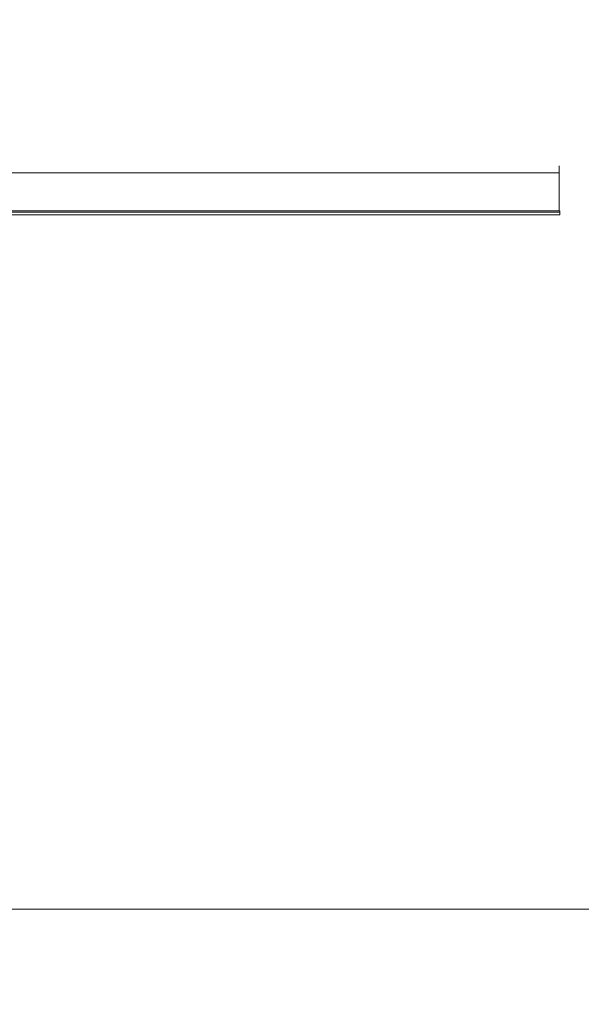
# Model space of a CAD drawing. Header units: millimetres. Extents: x 16720 to 74016, y 25810 to 81213.
# Tile 58 of 256: x 32364 to 32396, y 30652 to 30708. Entities that reach past the tile are written whole.
import ezdxf
from ezdxf import colors
from ezdxf.entities.mleader import LeaderData, LeaderLine
from ezdxf.math import Vec2, Vec3

# ---------------------------------------------------------------- set-up
doc = ezdxf.new("R2010")
doc.units = ezdxf.units.MM
for name, color, linetype, lineweight in [('_OPISY', 110, 'Continuous', 9), ('_WIDOKOWE', 252, 'Continuous', 9), ('_WYMIAR', 151, 'Continuous', 9), ('_WYPOSAŻENIE', 157, 'Continuous', 5)]:
    doc.layers.add(name, color=color, linetype=linetype, lineweight=lineweight)
doc.styles.add('ROMANS', font='romans.shx', dxfattribs={"width": 0.8, "height": 17})

# ---------------------------------------------------------------- blocks, each defined once
blk = doc.blocks.new('rampa załadunkowa')
at = {"layer": '_WIDOKOWE'}
for points in [[(100, 0), (175, 0), (175, -285), (100, -285)], [(100, -40), (-100, -40), (-100, -285), (100, -285)]]:
    blk.add_lwpolyline(points, close=True, dxfattribs=at)
blk = doc.blocks.new('brama 3m')
at = {"layer": '_WYPOSAŻENIE', "linetype": 'Continuous'}
for p, q in [((139.45, -22.506), (139.45, -62.445)), ((139.236, -23.78), (139.236, -62.483)), ((139.384, -23.646), (139.384, -62.482)), ((141.6, -24.908), (141.6, -62.445)), ((139.384, -62.482), (139.236, -62.483)), ((139.45, -62.483), (139.384, -62.482)), ((141.6, -62.445), (139.45, -62.445))]:
    blk.add_line(p, q, dxfattribs=at)
at = {"layer": '_WYPOSAŻENIE', "linetype": 'Continuous', "extrusion": (0, 0, -1)}
blk.add_ellipse((141.6, -62.449), major_axis=(0.4, 0), ratio=0.008727, start_param=4.712389, end_param=6.283185, dxfattribs=at)

msp = doc.modelspace()

# ---------------------------------------------------------------- block references
at = {"layer": '_WYMIAR', "rotation": 90}
for name, p in [('rampa załadunkowa', (32312.19, 30557.425)), ('brama 3m', (32332.209, 30557.425))]:
    msp.add_blockref(name, p, dxfattribs=at)

# ---------------------------------------------------------------- leaders
at = {"layer": '_OPISY'}
ml = msp.add_multileader_mtext('Standard', dxfattribs=at)
ml.set_content('{\\Fsimplex|c238;słupek stalowy do mocowania \\Pbramy przemysłowej }', color=256, style='ROMANS')
ml.set_leader_properties()
ml.build(insert=Vec2(0, 0))
ml.multileader.update_dxf_attribs({"dogleg_length": 4, "arrow_head_size": 6})
ctx = ml.context
ctx.base_point, ctx.char_height, ctx.arrow_head_size, ctx.landing_gap_size, ctx.plane_origin, ctx.plane_x_axis, ctx.plane_y_axis = Vec3(32371.045, 30767.153), 14, 6, 3, Vec3(32845.293, 30415.9), Vec3(1, 0, 0), Vec3(0, 1, 0)
ctx.text_align_type = 2
notes = []
notes.append((ctx, [(1, (1, 1, 0), (32366.471, 30767.153), (1, 0, 0), 4.574, [(0, [(32339.209, 30714.425)], 0, [])])]))
ctx.mtext.insert, ctx.mtext.text_direction, ctx.mtext.flow_direction = Vec3(32374.045, 30776.486), Vec3(1, 0, 0), 5
for ctx, leaders in notes:
    for number, flags, end, landing, length, lines in leaders:
        leader = LeaderData()
        leader.index, (leader.has_last_leader_line, leader.has_dogleg_vector, leader.attachment_direction) = number, flags
        leader.last_leader_point, leader.dogleg_vector, leader.dogleg_length = Vec3(end), Vec3(landing), length
        for number, points, colour, breaks in lines:
            line = LeaderLine()
            line.index, line.vertices, line.color, line.breaks = number, Vec3.list(points), colors.encode_raw_color(colour), breaks
            leader.lines.append(line)
        ctx.leaders.append(leader)

doc.saveas('drawing.dxf')
